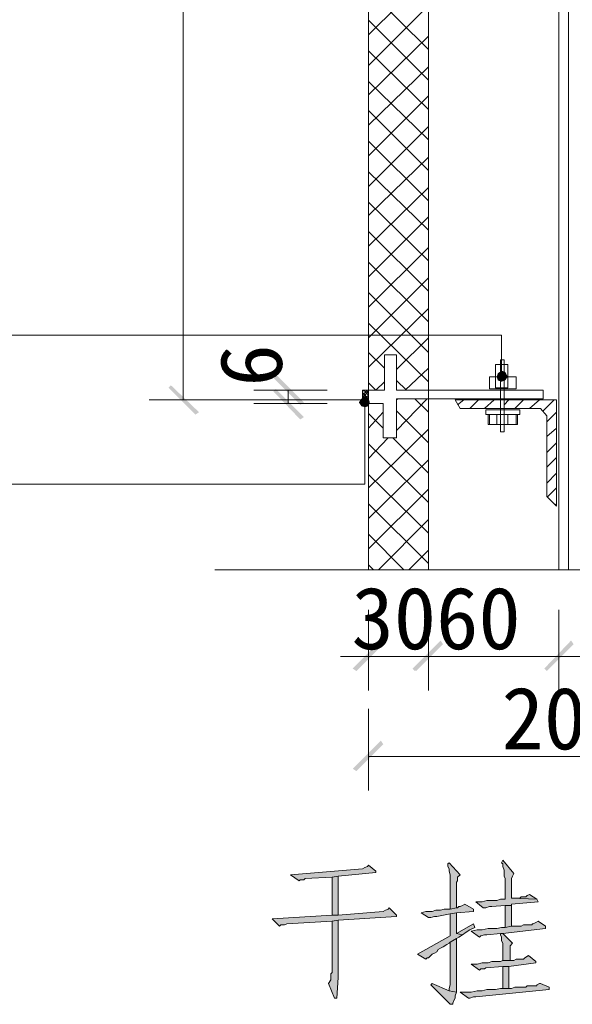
# Model space of a CAD drawing. Extents: x 566443 to 590371, y 3845226 to 3876576.
# Tile 140 of 221: x 586612 to 586632, y 3853908 to 3853942. Entities that reach past the tile are written whole.
import ezdxf

# ---------------------------------------------------------------- set-up
doc = ezdxf.new("R2010")
doc.units = 0
doc.layers.add('C00-00-00', color=7, linetype='CONTINUOUS')
doc.styles.get("Standard").update_dxf_attribs({"font": 'rs.shx', "bigfont": 'hztxt.shx'})

msp = doc.modelspace()

# ---------------------------------------------------------------- hatches: boundary and pattern name
at = {"layer": 'C00-00-00'}
h = msp.add_hatch(color=256, dxfattribs=at)
h.dxf.hatch_style = 2
h.paths.add_polyline_path([(586629.174, 3853929.857), (586629.047, 3853929.772), (586629.174, 3853929.645)])
h = msp.add_hatch(color=256, dxfattribs=at)
h.dxf.hatch_style = 2
h.paths.add_polyline_path([(586629.301, 3853929.815), (586629.174, 3853929.857), (586629.174, 3853929.645)])
h = msp.add_hatch(color=256, dxfattribs=at)
h.dxf.hatch_style = 2
h.paths.add_polyline_path([(586622.316, 3853928.756), (586621.258, 3853929.603), (586621.342, 3853929.73)])
h = msp.add_hatch(color=256, dxfattribs=at)
h.dxf.hatch_style = 2
h.paths.add_polyline_path([(586622.189, 3853928.672), (586622.316, 3853928.756), (586621.258, 3853929.603)])
h = msp.add_hatch(color=256, dxfattribs=at)
h.dxf.hatch_style = 2
h.paths.add_polyline_path([(586629.047, 3853929.772), (586629.005, 3853929.645), (586629.174, 3853929.645)])
h = msp.add_hatch(color=256, dxfattribs=at)
h.dxf.hatch_style = 2
h.paths.add_polyline_path([(586629.005, 3853929.645), (586629.047, 3853929.518), (586629.174, 3853929.645)])
h = msp.add_hatch(color=256, dxfattribs=at)
h.dxf.hatch_style = 2
h.paths.add_polyline_path([(586629.047, 3853929.518), (586629.174, 3853929.476), (586629.174, 3853929.645)])
h = msp.add_hatch(color=256, dxfattribs=at)
h.dxf.hatch_style = 2
h.paths.add_polyline_path([(586629.386, 3853929.645), (586629.301, 3853929.815), (586629.174, 3853929.645)])
h = msp.add_hatch(color=256, dxfattribs=at)
h.dxf.hatch_style = 2
h.paths.add_polyline_path([(586629.174, 3853929.476), (586629.301, 3853929.518), (586629.174, 3853929.645)])
h = msp.add_hatch(color=256, dxfattribs=at)
h.dxf.hatch_style = 2
h.paths.add_polyline_path([(586629.301, 3853929.518), (586629.386, 3853929.645), (586629.174, 3853929.645)])
h = msp.add_hatch(color=256, dxfattribs=at)
h.dxf.hatch_style = 2
h.paths.add_polyline_path([(586617.702, 3853929.349), (586617.617, 3853929.264), (586618.675, 3853928.418)])
h = msp.add_hatch(color=256, dxfattribs=at)
h.dxf.hatch_style = 2
h.paths.add_polyline_path([(586617.617, 3853929.264), (586618.675, 3853928.418), (586618.548, 3853928.333)])
h = msp.add_hatch(color=256, dxfattribs=at)
h.dxf.hatch_style = 2
h.paths.add_polyline_path([(586621.342, 3853929.222), (586621.258, 3853929.137), (586622.316, 3853928.248)])
h = msp.add_hatch(color=256, dxfattribs=at)
h.dxf.hatch_style = 2
h.paths.add_polyline_path([(586621.258, 3853929.137), (586622.316, 3853928.248), (586622.189, 3853928.164)])
h = msp.add_hatch(color=256, dxfattribs=at)
h.dxf.hatch_style = 2
h.paths.add_polyline_path([(586624.306, 3853928.883), (586624.221, 3853928.756), (586624.433, 3853928.756)])
h = msp.add_hatch(color=256, dxfattribs=at)
h.dxf.hatch_style = 2
h.paths.add_polyline_path([(586624.433, 3853928.968), (586624.306, 3853928.883), (586624.433, 3853928.756)])
h = msp.add_hatch(color=256, dxfattribs=at)
h.dxf.hatch_style = 2
h.paths.add_polyline_path([(586624.56, 3853928.883), (586624.433, 3853928.968), (586624.433, 3853928.756)])
h = msp.add_hatch(color=256, dxfattribs=at)
h.dxf.hatch_style = 2
h.paths.add_polyline_path([(586624.602, 3853928.756), (586624.56, 3853928.883), (586624.433, 3853928.756)])
h = msp.add_hatch(color=256, dxfattribs=at)
h.dxf.hatch_style = 2
h.paths.add_polyline_path([(586624.221, 3853928.756), (586624.306, 3853928.629), (586624.433, 3853928.756)])
h = msp.add_hatch(color=256, dxfattribs=at)
h.dxf.hatch_style = 2
h.paths.add_polyline_path([(586624.306, 3853928.629), (586624.433, 3853928.587), (586624.433, 3853928.756)])
h = msp.add_hatch(color=256, dxfattribs=at)
h.dxf.hatch_style = 2
h.paths.add_polyline_path([(586624.433, 3853928.587), (586624.56, 3853928.629), (586624.433, 3853928.756)])
h = msp.add_hatch(color=256, dxfattribs=at)
h.dxf.hatch_style = 2
h.paths.add_polyline_path([(586624.56, 3853928.629), (586624.602, 3853928.756), (586624.433, 3853928.756)])
h = msp.add_hatch(color=256, dxfattribs=at)
h.dxf.hatch_style = 2
h.paths.add_polyline_path([(586624.009, 3853919.528), (586624.136, 3853919.443), (586624.983, 3853920.501)])
h = msp.add_hatch(color=256, dxfattribs=at)
h.dxf.hatch_style = 2
h.paths.add_polyline_path([(586624.136, 3853919.443), (586624.983, 3853920.501), (586625.068, 3853920.374)])
h = msp.add_hatch(color=256, dxfattribs=at)
h.dxf.hatch_style = 2
h.paths.add_polyline_path([(586627.057, 3853920.501), (586626.168, 3853919.443), (586626.084, 3853919.528)])
h = msp.add_hatch(color=256, dxfattribs=at)
h.dxf.hatch_style = 2
h.paths.add_polyline_path([(586627.057, 3853920.501), (586626.211, 3853919.443), (586626.084, 3853919.528)])
h = msp.add_hatch(color=256, dxfattribs=at)
h.dxf.hatch_style = 2
h.paths.add_polyline_path([(586627.142, 3853920.374), (586627.057, 3853920.501), (586626.168, 3853919.443)])
h = msp.add_hatch(color=256, dxfattribs=at)
h.dxf.hatch_style = 2
h.paths.add_polyline_path([(586627.142, 3853920.374), (586627.057, 3853920.501), (586626.211, 3853919.443)])
h = msp.add_hatch(color=256, dxfattribs=at)
h.dxf.hatch_style = 2
h.paths.add_polyline_path([(586630.656, 3853919.528), (586630.74, 3853919.443), (586631.587, 3853920.501)])
h = msp.add_hatch(color=256, dxfattribs=at)
h.dxf.hatch_style = 2
h.paths.add_polyline_path([(586631.587, 3853920.501), (586630.74, 3853919.443), (586630.656, 3853919.528)])
h = msp.add_hatch(color=256, dxfattribs=at)
h.dxf.hatch_style = 2
h.paths.add_polyline_path([(586630.74, 3853919.443), (586631.587, 3853920.501), (586631.672, 3853920.374)])
h = msp.add_hatch(color=256, dxfattribs=at)
h.dxf.hatch_style = 2
h.paths.add_polyline_path([(586631.672, 3853920.374), (586631.587, 3853920.501), (586630.74, 3853919.443)])
h = msp.add_hatch(color=256, dxfattribs=at)
h.dxf.hatch_style = 2
h.paths.add_polyline_path([(586624.983, 3853917.03), (586624.136, 3853915.972), (586624.009, 3853916.056)])
h = msp.add_hatch(color=256, dxfattribs=at)
h.dxf.hatch_style = 2
h.paths.add_polyline_path([(586625.068, 3853916.903), (586624.983, 3853917.03), (586624.136, 3853915.972)])
h = msp.add_hatch(color=256, dxfattribs=at)
h.dxf.hatch_style = 2
h.paths.add_polyline_path([(586627.354, 3853912.797), (586627.311, 3853912.754), (586627.311, 3853912.67), (586627.354, 3853912.585), (586627.354, 3853912.5), (586627.396, 3853912.373), (586627.396, 3853911.188), (586627.608, 3853911.23), (586627.608, 3853912.119), (586627.65, 3853912.162), (586627.65, 3853912.204), (586627.65, 3853912.289), (586627.735, 3853912.373)])
h = msp.add_hatch(color=256, dxfattribs=at)
h.dxf.hatch_style = 2
h.paths.add_polyline_path([(586629.216, 3853912.881), (586629.174, 3853912.797), (586629.216, 3853912.754), (586629.216, 3853912.67), (586629.259, 3853912.543), (586629.259, 3853912.331), (586629.301, 3853912.246), (586629.301, 3853911.527), (586629.132, 3853911.527), (586629.005, 3853911.484), (586628.666, 3853911.484), (586628.497, 3853911.442), (586628.285, 3853911.442), (586628.539, 3853911.23), (586628.624, 3853911.23), (586628.751, 3853911.273), (586628.835, 3853911.273), (586629.301, 3853911.315), (586629.513, 3853911.315), (586629.513, 3853911.357), (586630.444, 3853911.442), (586630.402, 3853911.527), (586629.513, 3853911.569), (586629.513, 3853911.611), (586629.513, 3853911.696), (586629.513, 3853912.246), (586629.555, 3853912.331), (586629.597, 3853912.416)])
h = msp.add_hatch(color=256, dxfattribs=at)
h.dxf.hatch_style = 2
h.paths.add_polyline_path([(586624.56, 3853912.712), (586624.517, 3853912.67), (586624.433, 3853912.627), (586624.348, 3853912.585), (586621.85, 3853912.373), (586622.147, 3853912.162), (586622.189, 3853912.204), (586622.316, 3853912.204), (586622.358, 3853912.246), (586623.29, 3853912.289), (586623.501, 3853912.331), (586624.814, 3853912.458), (586624.814, 3853912.5)])
h = msp.add_hatch(color=256, dxfattribs=at)
h.dxf.hatch_style = 2
h.paths.add_polyline_path([(586623.501, 3853912.331), (586623.29, 3853912.289), (586623.29, 3853910.976), (586623.501, 3853910.976)])
h = msp.add_hatch(color=256, dxfattribs=at)
h.dxf.hatch_style = 2
h.paths.add_polyline_path([(586630.148, 3853911.696), (586630.063, 3853911.654), (586630.021, 3853911.611), (586629.851, 3853911.611), (586629.809, 3853911.569), (586629.513, 3853911.569), (586630.402, 3853911.527)])
h = msp.add_hatch(color=256, dxfattribs=at)
h.dxf.hatch_style = 2
h.paths.add_polyline_path([(586625.279, 3853911.23), (586625.237, 3853911.188), (586625.152, 3853911.146), (586625.068, 3853911.103), (586623.501, 3853910.976), (586623.29, 3853910.976), (586621.215, 3853910.849), (586621.469, 3853910.595), (586621.512, 3853910.638), (586621.639, 3853910.638), (586621.723, 3853910.68), (586623.29, 3853910.765), (586623.501, 3853910.807), (586625.533, 3853910.934), (586625.533, 3853910.976)])
h = msp.add_hatch(color=256, dxfattribs=at)
h.dxf.hatch_style = 2
h.paths.add_polyline_path([(586627.608, 3853911.061), (586627.396, 3853911.019), (586627.396, 3853910.257), (586626.253, 3853909.622), (586626.549, 3853909.452), (586626.592, 3853909.495), (586626.634, 3853909.495), (586626.676, 3853909.537), (586626.719, 3853909.579), (586626.761, 3853909.622), (586626.846, 3853909.664), (586626.93, 3853909.706), (586626.973, 3853909.791), (586627.057, 3853909.833), (586627.142, 3853909.876), (586627.269, 3853909.96), (586627.354, 3853910.003), (586627.396, 3853910.045), (586627.608, 3853910.172), (586627.692, 3853910.214), (586627.819, 3853910.299), (586627.608, 3853910.341), (586627.608, 3853910.595), (586627.608, 3853910.722)])
h = msp.add_hatch(color=256, dxfattribs=at)
h.dxf.hatch_style = 2
h.paths.add_polyline_path([(586627.904, 3853911.357), (586627.819, 3853911.315), (586627.735, 3853911.273), (586627.692, 3853911.273), (586627.65, 3853911.23), (586627.608, 3853911.23), (586627.396, 3853911.188), (586627.184, 3853911.188), (586627.057, 3853911.146), (586626.888, 3853911.146), (586626.761, 3853911.103), (586626.549, 3853911.103), (586626.38, 3853911.061), (586626.634, 3853910.892), (586626.719, 3853910.892), (586626.846, 3853910.934), (586626.93, 3853910.934), (586627.396, 3853911.019), (586627.608, 3853911.061), (586628.2, 3853911.103), (586628.2, 3853911.188)])
h = msp.add_hatch(color=256, dxfattribs=at)
h.dxf.hatch_style = 2
h.paths.add_polyline_path([(586629.513, 3853911.315), (586629.301, 3853911.315), (586629.301, 3853910.553), (586629.513, 3853910.595)])
h = msp.add_hatch(color=256, dxfattribs=at)
h.dxf.hatch_style = 2
h.paths.add_polyline_path([(586623.501, 3853910.807), (586623.29, 3853910.765), (586623.29, 3853908.987), (586623.247, 3853908.944), (586623.247, 3853908.86), (586623.247, 3853908.817), (586623.247, 3853908.733), (586623.163, 3853908.606), (586623.374, 3853908.098), (586623.459, 3853908.098), (586623.501, 3853908.817)])
h = msp.add_hatch(color=256, dxfattribs=at)
h.dxf.hatch_style = 2
h.paths.add_polyline_path([(586630.444, 3853910.765), (586630.359, 3853910.722), (586630.275, 3853910.68), (586630.232, 3853910.68), (586630.232, 3853910.638), (586629.936, 3853910.638), (586629.851, 3853910.595), (586629.513, 3853910.595), (586629.301, 3853910.553), (586629.174, 3853910.553), (586629.005, 3853910.511), (586628.708, 3853910.511), (586628.497, 3853910.468), (586628.327, 3853910.468), (586628.116, 3853910.426), (586628.412, 3853910.214), (586628.454, 3853910.257), (586628.581, 3853910.299), (586628.666, 3853910.299), (586629.132, 3853910.341), (586629.216, 3853910.341), (586630.698, 3853910.511), (586630.698, 3853910.595)])
h = msp.add_hatch(color=256, dxfattribs=at)
h.dxf.hatch_style = 2
h.paths.add_polyline_path([(586628.2, 3853910.68), (586627.608, 3853910.341), (586627.819, 3853910.299), (586627.946, 3853910.384), (586628.073, 3853910.468), (586628.243, 3853910.553)])
h = msp.add_hatch(color=256, dxfattribs=at)
h.dxf.hatch_style = 2
h.paths.add_polyline_path([(586627.608, 3853910.172), (586627.396, 3853910.045), (586627.396, 3853908.563), (586627.354, 3853908.436), (586627.354, 3853908.352), (586627.608, 3853908.309)])
h = msp.add_hatch(color=256, dxfattribs=at)
h.dxf.hatch_style = 2
h.paths.add_polyline_path([(586629.216, 3853910.341), (586629.132, 3853910.341), (586629.132, 3853910.299), (586629.174, 3853910.214), (586629.174, 3853910.087), (586629.216, 3853910.003), (586629.216, 3853909.41), (586629.47, 3853909.41), (586629.47, 3853909.918), (586629.555, 3853910.003)])
h = msp.add_hatch(color=256, dxfattribs=at)
h.dxf.hatch_style = 2
h.paths.add_polyline_path([(586630.105, 3853909.579), (586629.978, 3853909.495), (586629.936, 3853909.452), (586629.682, 3853909.452), (586629.597, 3853909.41), (586629.216, 3853909.41), (586629.132, 3853909.368), (586628.835, 3853909.368), (586628.708, 3853909.325), (586628.497, 3853909.325), (586628.327, 3853909.283), (586628.116, 3853909.283), (586628.412, 3853909.071), (586628.454, 3853909.114), (586628.581, 3853909.114), (586628.624, 3853909.156), (586629.216, 3853909.198), (586629.428, 3853909.198), (586630.359, 3853909.325), (586630.359, 3853909.368)])
h = msp.add_hatch(color=256, dxfattribs=at)
h.dxf.hatch_style = 2
h.paths.add_polyline_path([(586629.428, 3853909.198), (586629.216, 3853909.198), (586629.216, 3853908.436), (586629.428, 3853908.436), (586629.428, 3853908.479)])
h = msp.add_hatch(color=256, dxfattribs=at)
h.dxf.hatch_style = 2
h.paths.add_polyline_path([(586626.761, 3853908.606), (586626.719, 3853908.563), (586627.396, 3853907.886), (586627.481, 3853907.886), (586627.481, 3853907.928), (586627.523, 3853908.013), (586627.565, 3853908.098), (586627.565, 3853908.182), (586627.608, 3853908.309), (586627.354, 3853908.352)])
h = msp.add_hatch(color=256, dxfattribs=at)
h.dxf.hatch_style = 2
h.paths.add_polyline_path([(586630.529, 3853908.606), (586630.486, 3853908.606), (586630.402, 3853908.563), (586630.402, 3853908.521), (586630.359, 3853908.521), (586630.063, 3853908.521), (586630.021, 3853908.479), (586629.64, 3853908.479), (586629.513, 3853908.436), (586629.132, 3853908.436), (586628.962, 3853908.394), (586628.666, 3853908.394), (586628.497, 3853908.352), (586628.327, 3853908.352), (586628.116, 3853908.309), (586627.735, 3853908.309), (586628.031, 3853908.098), (586628.073, 3853908.098), (586628.2, 3853908.14), (586628.285, 3853908.14), (586630.825, 3853908.394), (586630.825, 3853908.479)])

# ---------------------------------------------------------------- linework, layer by layer
at = {"layer": 'C00-00-00', "lineweight": 9}
for points in [[(586629.174, 3853931.085), (586593.275, 3853931.085)], [(586624.433, 3853925.92), (586600.345, 3853925.92)]]:
    msp.add_lwpolyline(points, dxfattribs=at)
for points in [[(586624.348, 3853929.18), (586625.11, 3853929.18), (586625.11, 3853930.407), (586625.533, 3853930.407), (586625.533, 3853929.18), (586630.613, 3853929.18), (586630.613, 3853928.883), (586625.533, 3853928.883), (586625.533, 3853927.529), (586625.068, 3853927.529), (586625.068, 3853928.714), (586624.348, 3853928.714)], [(586629.132, 3853930.238), (586629.259, 3853930.238), (586629.259, 3853927.74), (586629.132, 3853927.74)], [(586628.962, 3853929.264), (586629.386, 3853929.264), (586629.386, 3853930.069), (586628.962, 3853930.069)], [(586628.751, 3853929.222), (586629.682, 3853929.222), (586629.682, 3853929.645), (586628.751, 3853929.645)], [(586627.565, 3853928.841), (586631.079, 3853928.841), (586631.079, 3853925.158), (586630.74, 3853925.497), (586630.74, 3853928.291), (586630.529, 3853928.545), (586627.735, 3853928.545)], [(586628.624, 3853928.333), (586629.809, 3853928.333), (586629.809, 3853928.502), (586628.624, 3853928.502)], [(586628.708, 3853927.994), (586629.005, 3853927.994), (586629.005, 3853928.333), (586628.708, 3853928.333)], [(586628.751, 3853927.994), (586629.682, 3853927.994), (586629.682, 3853928.333), (586628.751, 3853928.333)], [(586629.724, 3853927.994), (586629.386, 3853927.994), (586629.386, 3853928.333), (586629.724, 3853928.333)]]:
    msp.add_lwpolyline(points, close=True, dxfattribs=at)
at = {"layer": 'C00-00-00', "lineweight": 5}
msp.add_lwpolyline([(586627.565, 3853919.951), (586624.56, 3853919.951)], dxfattribs=at)
at = {"layer": 'C00-00-00', "lineweight": 0}
for points in [[(586627.354, 3853912.797), (586627.311, 3853912.754), (586627.311, 3853912.67), (586627.354, 3853912.585), (586627.354, 3853912.5), (586627.396, 3853912.373), (586627.396, 3853911.188), (586627.608, 3853911.23), (586627.608, 3853912.119), (586627.65, 3853912.162), (586627.65, 3853912.204), (586627.65, 3853912.289), (586627.735, 3853912.373)], [(586629.216, 3853912.881), (586629.174, 3853912.797), (586629.216, 3853912.754), (586629.216, 3853912.67), (586629.259, 3853912.543), (586629.259, 3853912.331), (586629.301, 3853912.246), (586629.301, 3853911.527), (586629.132, 3853911.527), (586629.005, 3853911.484), (586628.666, 3853911.484), (586628.497, 3853911.442), (586628.285, 3853911.442), (586628.539, 3853911.23), (586628.624, 3853911.23), (586628.751, 3853911.273), (586628.835, 3853911.273), (586629.301, 3853911.315), (586629.513, 3853911.315), (586629.513, 3853911.357), (586630.444, 3853911.442), (586630.402, 3853911.527), (586629.513, 3853911.569), (586629.513, 3853911.611), (586629.513, 3853911.696), (586629.513, 3853912.246), (586629.555, 3853912.331), (586629.597, 3853912.416)], [(586624.56, 3853912.712), (586624.517, 3853912.67), (586624.433, 3853912.627), (586624.348, 3853912.585), (586621.85, 3853912.373), (586622.147, 3853912.162), (586622.189, 3853912.204), (586622.316, 3853912.204), (586622.358, 3853912.246), (586623.29, 3853912.289), (586623.501, 3853912.331), (586624.814, 3853912.458), (586624.814, 3853912.5)], [(586623.501, 3853912.331), (586623.29, 3853912.289), (586623.29, 3853910.976), (586623.501, 3853910.976)], [(586630.148, 3853911.696), (586630.063, 3853911.654), (586630.021, 3853911.611), (586629.851, 3853911.611), (586629.809, 3853911.569), (586629.513, 3853911.569), (586630.402, 3853911.527)], [(586625.279, 3853911.23), (586625.237, 3853911.188), (586625.152, 3853911.146), (586625.068, 3853911.103), (586623.501, 3853910.976), (586623.29, 3853910.976), (586621.215, 3853910.849), (586621.469, 3853910.595), (586621.512, 3853910.638), (586621.639, 3853910.638), (586621.723, 3853910.68), (586623.29, 3853910.765), (586623.501, 3853910.807), (586625.533, 3853910.934), (586625.533, 3853910.976)], [(586627.608, 3853911.061), (586627.396, 3853911.019), (586627.396, 3853910.257), (586626.253, 3853909.622), (586626.549, 3853909.452), (586626.592, 3853909.495), (586626.634, 3853909.495), (586626.676, 3853909.537), (586626.719, 3853909.579), (586626.761, 3853909.622), (586626.846, 3853909.664), (586626.93, 3853909.706), (586626.973, 3853909.791), (586627.057, 3853909.833), (586627.142, 3853909.876), (586627.269, 3853909.96), (586627.354, 3853910.003), (586627.396, 3853910.045), (586627.608, 3853910.172), (586627.692, 3853910.214), (586627.819, 3853910.299), (586627.608, 3853910.341), (586627.608, 3853910.595), (586627.608, 3853910.722)], [(586627.904, 3853911.357), (586627.819, 3853911.315), (586627.735, 3853911.273), (586627.692, 3853911.273), (586627.65, 3853911.23), (586627.608, 3853911.23), (586627.396, 3853911.188), (586627.184, 3853911.188), (586627.057, 3853911.146), (586626.888, 3853911.146), (586626.761, 3853911.103), (586626.549, 3853911.103), (586626.38, 3853911.061), (586626.634, 3853910.892), (586626.719, 3853910.892), (586626.846, 3853910.934), (586626.93, 3853910.934), (586627.396, 3853911.019), (586627.608, 3853911.061), (586628.2, 3853911.103), (586628.2, 3853911.188)], [(586629.513, 3853911.315), (586629.301, 3853911.315), (586629.301, 3853910.553), (586629.513, 3853910.595)], [(586623.501, 3853910.807), (586623.29, 3853910.765), (586623.29, 3853908.987), (586623.247, 3853908.944), (586623.247, 3853908.86), (586623.247, 3853908.817), (586623.247, 3853908.733), (586623.163, 3853908.606), (586623.374, 3853908.098), (586623.459, 3853908.098), (586623.501, 3853908.817)], [(586630.444, 3853910.765), (586630.359, 3853910.722), (586630.275, 3853910.68), (586630.232, 3853910.68), (586630.232, 3853910.638), (586629.936, 3853910.638), (586629.851, 3853910.595), (586629.513, 3853910.595), (586629.301, 3853910.553), (586629.174, 3853910.553), (586629.005, 3853910.511), (586628.708, 3853910.511), (586628.497, 3853910.468), (586628.327, 3853910.468), (586628.116, 3853910.426), (586628.412, 3853910.214), (586628.454, 3853910.257), (586628.581, 3853910.299), (586628.666, 3853910.299), (586629.132, 3853910.341), (586629.216, 3853910.341), (586630.698, 3853910.511), (586630.698, 3853910.595)], [(586628.2, 3853910.68), (586627.608, 3853910.341), (586627.819, 3853910.299), (586627.946, 3853910.384), (586628.073, 3853910.468), (586628.243, 3853910.553)], [(586627.608, 3853910.172), (586627.396, 3853910.045), (586627.396, 3853908.563), (586627.354, 3853908.436), (586627.354, 3853908.352), (586627.608, 3853908.309)], [(586629.216, 3853910.341), (586629.132, 3853910.341), (586629.132, 3853910.299), (586629.174, 3853910.214), (586629.174, 3853910.087), (586629.216, 3853910.003), (586629.216, 3853909.41), (586629.47, 3853909.41), (586629.47, 3853909.918), (586629.555, 3853910.003)], [(586630.105, 3853909.579), (586629.978, 3853909.495), (586629.936, 3853909.452), (586629.682, 3853909.452), (586629.597, 3853909.41), (586629.216, 3853909.41), (586629.132, 3853909.368), (586628.835, 3853909.368), (586628.708, 3853909.325), (586628.497, 3853909.325), (586628.327, 3853909.283), (586628.116, 3853909.283), (586628.412, 3853909.071), (586628.454, 3853909.114), (586628.581, 3853909.114), (586628.624, 3853909.156), (586629.216, 3853909.198), (586629.428, 3853909.198), (586630.359, 3853909.325), (586630.359, 3853909.368)], [(586629.428, 3853909.198), (586629.216, 3853909.198), (586629.216, 3853908.436), (586629.428, 3853908.436), (586629.428, 3853908.479)], [(586626.761, 3853908.606), (586626.719, 3853908.563), (586627.396, 3853907.886), (586627.481, 3853907.886), (586627.481, 3853907.928), (586627.523, 3853908.013), (586627.565, 3853908.098), (586627.565, 3853908.182), (586627.608, 3853908.309), (586627.354, 3853908.352)], [(586630.529, 3853908.606), (586630.486, 3853908.606), (586630.402, 3853908.563), (586630.402, 3853908.521), (586630.359, 3853908.521), (586630.063, 3853908.521), (586630.021, 3853908.479), (586629.64, 3853908.479), (586629.513, 3853908.436), (586629.132, 3853908.436), (586628.962, 3853908.394), (586628.666, 3853908.394), (586628.497, 3853908.352), (586628.327, 3853908.352), (586628.116, 3853908.309), (586627.735, 3853908.309), (586628.031, 3853908.098), (586628.073, 3853908.098), (586628.2, 3853908.14), (586628.285, 3853908.14), (586630.825, 3853908.394), (586630.825, 3853908.479)]]:
    msp.add_lwpolyline(points, close=True, dxfattribs=at)
at = {"layer": 'C00-00-00', "lineweight": 9}
for points in [[(586624.56, 3853973.122), (586624.56, 3853973.122), (586624.56, 3853922.957), (586624.56, 3853922.957)], [(586626.634, 3853973.122), (586626.634, 3853973.122), (586626.634, 3853922.957), (586626.634, 3853922.957)], [(586631.164, 3853973.122), (586631.164, 3853973.122), (586631.164, 3853922.957), (586631.164, 3853922.957)], [(586631.502, 3853973.122), (586631.502, 3853973.122), (586631.502, 3853922.957), (586631.502, 3853922.957)], [(586624.56, 3853941.499), (586624.56, 3853941.499), (586626.634, 3853943.573), (586626.634, 3853943.573)], [(586626.634, 3853940.991), (586626.634, 3853940.991), (586624.56, 3853943.065), (586624.56, 3853943.065)], [(586624.56, 3853940.44), (586624.56, 3853940.44), (586626.634, 3853942.515), (586626.634, 3853942.515)], [(586626.634, 3853939.932), (586626.634, 3853939.932), (586624.56, 3853942.007), (586624.56, 3853942.007)], [(586624.56, 3853939.424), (586624.56, 3853939.424), (586626.634, 3853941.456), (586626.634, 3853941.456)], [(586626.634, 3853938.916), (586626.634, 3853938.916), (586624.56, 3853940.948), (586624.56, 3853940.948)], [(586624.56, 3853938.366), (586624.56, 3853938.366), (586626.634, 3853940.398), (586626.634, 3853940.398)], [(586626.634, 3853937.858), (586626.634, 3853937.858), (586624.56, 3853939.89), (586624.56, 3853939.89)], [(586624.56, 3853937.308), (586624.56, 3853937.308), (586626.634, 3853939.382), (586626.634, 3853939.382)], [(586626.634, 3853936.8), (586626.634, 3853936.8), (586624.56, 3853938.874), (586624.56, 3853938.874)], [(586624.56, 3853936.249), (586624.56, 3853936.249), (586626.634, 3853938.324), (586626.634, 3853938.324)], [(586626.634, 3853935.741), (586626.634, 3853935.741), (586624.56, 3853937.816), (586624.56, 3853937.816)], [(586624.56, 3853935.233), (586624.56, 3853935.233), (586626.634, 3853937.265), (586626.634, 3853937.265)], [(586626.634, 3853934.725), (586626.634, 3853934.725), (586624.56, 3853936.757), (586624.56, 3853936.757)], [(586624.56, 3853934.175), (586624.56, 3853934.175), (586626.634, 3853936.207), (586626.634, 3853936.207)], [(586626.634, 3853933.667), (586626.634, 3853933.667), (586624.56, 3853935.699), (586624.56, 3853935.699)], [(586624.56, 3853933.117), (586624.56, 3853933.117), (586626.634, 3853935.191), (586626.634, 3853935.191)], [(586626.634, 3853932.609), (586626.634, 3853932.609), (586624.56, 3853934.683), (586624.56, 3853934.683)], [(586624.56, 3853932.058), (586624.56, 3853932.058), (586626.634, 3853934.133), (586626.634, 3853934.133)], [(586626.634, 3853931.55), (586626.634, 3853931.55), (586624.56, 3853933.625), (586624.56, 3853933.625)], [(586624.56, 3853931), (586624.56, 3853931), (586626.634, 3853933.074), (586626.634, 3853933.074)], [(586626.634, 3853930.492), (586626.634, 3853930.492), (586624.56, 3853932.566), (586624.56, 3853932.566)], [(586624.56, 3853929.984), (586624.56, 3853929.984), (586626.634, 3853932.016), (586626.634, 3853932.016)], [(586626.634, 3853929.476), (586626.634, 3853929.476), (586624.56, 3853931.508), (586624.56, 3853931.508)], [(586625.533, 3853929.899), (586625.533, 3853929.899), (586626.634, 3853931), (586626.634, 3853931)], [(586629.174, 3853929.645), (586629.174, 3853929.645), (586629.174, 3853931.085), (586629.174, 3853931.085)], [(586625.11, 3853929.942), (586625.11, 3853929.942), (586624.56, 3853930.492), (586624.56, 3853930.492)], [(586625.83, 3853929.18), (586625.83, 3853929.18), (586626.634, 3853929.942), (586626.634, 3853929.942)], [(586625.872, 3853929.18), (586625.872, 3853929.18), (586625.533, 3853929.518), (586625.533, 3853929.518)], [(586624.348, 3853929.137), (586624.348, 3853929.137), (586624.39, 3853929.18), (586624.39, 3853929.18)], [(586624.348, 3853929.01), (586624.348, 3853929.01), (586624.517, 3853929.18), (586624.517, 3853929.18)], [(586624.56, 3853929.01), (586624.56, 3853929.01), (586624.39, 3853929.18), (586624.39, 3853929.18)], [(586624.56, 3853929.095), (586624.56, 3853929.095), (586624.475, 3853929.18), (586624.475, 3853929.18)], [(586624.814, 3853929.18), (586624.814, 3853929.18), (586624.56, 3853929.434), (586624.56, 3853929.434)], [(586624.814, 3853929.18), (586624.814, 3853929.18), (586625.11, 3853929.476), (586625.11, 3853929.476)], [(586619.226, 3853928.841), (586619.226, 3853928.841), (586624.348, 3853928.841), (586624.348, 3853928.841)], [(586624.348, 3853928.926), (586624.348, 3853928.926), (586624.56, 3853929.137), (586624.56, 3853929.137)], [(586624.56, 3853928.883), (586624.56, 3853928.883), (586624.348, 3853929.095), (586624.348, 3853929.095)], [(586624.348, 3853928.799), (586624.348, 3853928.799), (586624.56, 3853929.01), (586624.56, 3853929.01)], [(586624.56, 3853928.799), (586624.56, 3853928.799), (586624.348, 3853929.01), (586624.348, 3853929.01)], [(586624.348, 3853928.714), (586624.348, 3853928.714), (586624.56, 3853928.926), (586624.56, 3853928.926)], [(586624.56, 3853928.714), (586624.56, 3853928.714), (586624.348, 3853928.883), (586624.348, 3853928.883)], [(586625.533, 3853928.841), (586625.533, 3853928.841), (586625.576, 3853928.883), (586625.576, 3853928.883)], [(586625.533, 3853927.783), (586625.533, 3853927.783), (586626.592, 3853928.883), (586626.592, 3853928.883)], [(586626.634, 3853928.418), (586626.634, 3853928.418), (586626.168, 3853928.883), (586626.168, 3853928.883)], [(586627.65, 3853928.672), (586627.65, 3853928.672), (586627.862, 3853928.841), (586627.862, 3853928.841)], [(586628.073, 3853928.545), (586628.073, 3853928.545), (586628.37, 3853928.841), (586628.37, 3853928.841)], [(586628.581, 3853928.545), (586628.581, 3853928.545), (586628.92, 3853928.841), (586628.92, 3853928.841)], [(586629.259, 3853928.672), (586629.259, 3853928.672), (586629.428, 3853928.841), (586629.428, 3853928.841)], [(586629.64, 3853928.545), (586629.64, 3853928.545), (586629.936, 3853928.841), (586629.936, 3853928.841)], [(586630.148, 3853928.545), (586630.148, 3853928.545), (586630.486, 3853928.841), (586630.486, 3853928.841)], [(586630.613, 3853928.46), (586630.613, 3853928.46), (586630.994, 3853928.841), (586630.994, 3853928.841)], [(586624.433, 3853928.714), (586624.433, 3853928.714), (586624.348, 3853928.799), (586624.348, 3853928.799)], [(586624.433, 3853928.714), (586624.433, 3853928.714), (586624.56, 3853928.799), (586624.56, 3853928.799)], [(586624.433, 3853928.756), (586624.433, 3853928.756), (586624.433, 3853925.92), (586624.433, 3853925.92)], [(586624.517, 3853928.714), (586624.517, 3853928.714), (586624.56, 3853928.714), (586624.56, 3853928.714)], [(586626.634, 3853927.359), (586626.634, 3853927.359), (586625.533, 3853928.46), (586625.533, 3853928.46)], [(586629.132, 3853928.545), (586629.132, 3853928.545), (586629.132, 3853928.587), (586629.132, 3853928.587)], [(586624.56, 3853927.867), (586624.56, 3853927.867), (586625.068, 3853928.418), (586625.068, 3853928.418)], [(586625.068, 3853927.867), (586625.068, 3853927.867), (586624.56, 3853928.375), (586624.56, 3853928.375)], [(586630.74, 3853928.079), (586630.74, 3853928.079), (586631.079, 3853928.418), (586631.079, 3853928.418)], [(586624.56, 3853925.793), (586624.56, 3853925.793), (586626.634, 3853927.825), (586626.634, 3853927.825)], [(586630.74, 3853927.571), (586630.74, 3853927.571), (586631.079, 3853927.867), (586631.079, 3853927.867)], [(586624.56, 3853926.809), (586624.56, 3853926.809), (586625.237, 3853927.529), (586625.237, 3853927.529)], [(586626.634, 3853926.301), (586626.634, 3853926.301), (586625.406, 3853927.529), (586625.406, 3853927.529)], [(586626.634, 3853925.285), (586626.634, 3853925.285), (586624.56, 3853927.317), (586624.56, 3853927.317)], [(586630.74, 3853927.021), (586630.74, 3853927.021), (586631.079, 3853927.359), (586631.079, 3853927.359)], [(586624.56, 3853924.735), (586624.56, 3853924.735), (586626.634, 3853926.767), (586626.634, 3853926.767)], [(586630.74, 3853926.513), (586630.74, 3853926.513), (586631.079, 3853926.851), (586631.079, 3853926.851)], [(586626.634, 3853924.227), (586626.634, 3853924.227), (586624.56, 3853926.259), (586624.56, 3853926.259)], [(586630.74, 3853925.962), (586630.74, 3853925.962), (586631.079, 3853926.301), (586631.079, 3853926.301)], [(586624.56, 3853923.676), (586624.56, 3853923.676), (586626.634, 3853925.751), (586626.634, 3853925.751)], [(586630.783, 3853925.497), (586630.783, 3853925.497), (586631.079, 3853925.793), (586631.079, 3853925.793)], [(586626.634, 3853923.168), (586626.634, 3853923.168), (586624.56, 3853925.243), (586624.56, 3853925.243)], [(586631.037, 3853925.2), (586631.037, 3853925.2), (586631.079, 3853925.243), (586631.079, 3853925.243)], [(586624.898, 3853922.957), (586624.898, 3853922.957), (586626.634, 3853924.692), (586626.634, 3853924.692)], [(586625.787, 3853922.957), (586625.787, 3853922.957), (586624.56, 3853924.184), (586624.56, 3853924.184)], [(586625.957, 3853922.957), (586625.957, 3853922.957), (586626.634, 3853923.634), (586626.634, 3853923.634)], [(586624.729, 3853922.957), (586624.729, 3853922.957), (586624.56, 3853923.126), (586624.56, 3853923.126)], [(586619.226, 3853922.957), (586619.226, 3853922.957), (586657.622, 3853922.957), (586657.622, 3853922.957)]]:
    msp.add_open_spline(points, degree=3, dxfattribs=at)
at = {"layer": 'C00-00-00', "lineweight": 5}
for points in [[(586618.125, 3853964.232), (586618.125, 3853964.232), (586618.125, 3853928.841), (586618.125, 3853928.841)], [(586623.12, 3853929.18), (586623.12, 3853929.18), (586620.58, 3853929.18), (586620.58, 3853929.18)], [(586621.766, 3853929.18), (586621.766, 3853929.18), (586621.766, 3853928.714), (586621.766, 3853928.714)], [(586619.734, 3853928.841), (586619.734, 3853928.841), (586616.94, 3853928.841), (586616.94, 3853928.841)], [(586623.12, 3853928.714), (586623.12, 3853928.714), (586620.58, 3853928.714), (586620.58, 3853928.714)], [(586624.56, 3853921.56), (586624.56, 3853921.56), (586624.56, 3853918.766), (586624.56, 3853918.766)], [(586626.634, 3853921.56), (586626.634, 3853921.56), (586626.634, 3853918.766), (586626.634, 3853918.766)], [(586626.634, 3853921.56), (586626.634, 3853921.56), (586626.634, 3853918.766), (586626.634, 3853918.766)], [(586631.164, 3853921.56), (586631.164, 3853921.56), (586631.164, 3853918.766), (586631.164, 3853918.766)], [(586631.164, 3853921.56), (586631.164, 3853921.56), (586631.164, 3853918.766), (586631.164, 3853918.766)], [(586624.56, 3853919.951), (586624.56, 3853919.951), (586623.586, 3853919.951), (586623.586, 3853919.951)], [(586626.634, 3853919.951), (586626.634, 3853919.951), (586631.164, 3853919.951), (586631.164, 3853919.951)], [(586631.164, 3853919.951), (586631.164, 3853919.951), (586636.328, 3853919.951), (586636.328, 3853919.951)], [(586624.56, 3853918.131), (586624.56, 3853918.131), (586624.56, 3853915.294), (586624.56, 3853915.294)], [(586638.403, 3853916.48), (586638.403, 3853916.48), (586624.56, 3853916.48), (586624.56, 3853916.48)]]:
    msp.add_open_spline(points, degree=3, dxfattribs=at)

# ---------------------------------------------------------------- texts
at = {"layer": 'C00-00-00', "insert": (586619.396, 3853929.307), "char_height": 2.15759, "attachment_point": 1, "rotation": 90}
msp.add_mtext('{\\fFangSong|b0|i0|c0;6}', dxfattribs=at)
at = {"layer": 'C00-00-00', "char_height": 2.15759, "attachment_point": 7}
for s, insert in [('{\\fFangSong|b0|i0|c0;3060}', (586623.967, 3853920.163)), ('{\\fFangSong|b0|i0|c0;200}', (586629.174, 3853916.691))]:
    msp.add_mtext(s, dxfattribs=dict(at, insert=insert))

doc.saveas('drawing.dxf')
